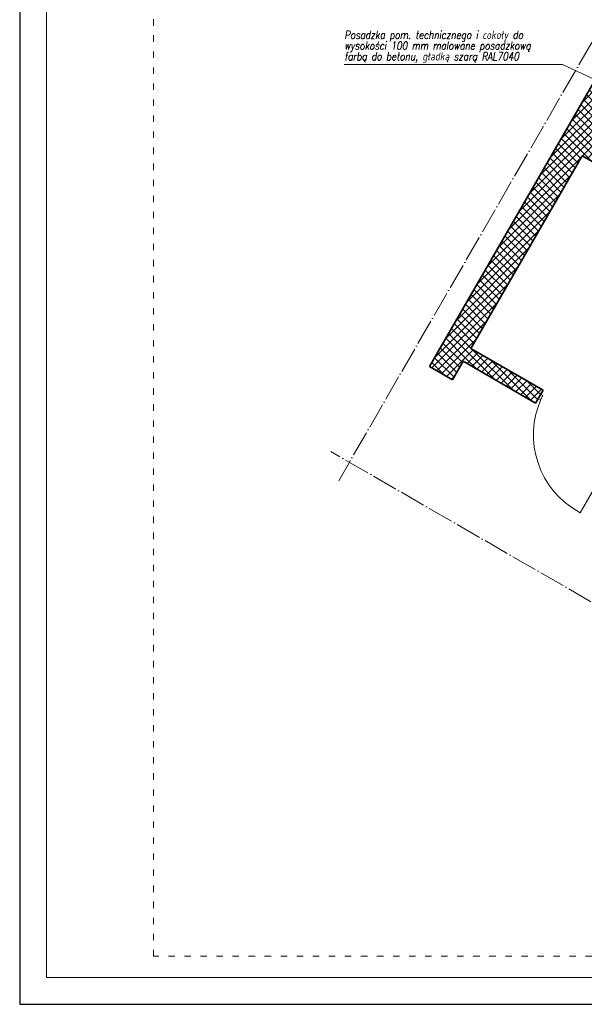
# Model space of a CAD drawing. Header units: millimetres. Extents: x 558 to 24471, y -5755 to 9551.
# Tile 1 of 37: x 22371 to 22899, y 8066 to 8987. Entities that reach past the tile are written whole.
import ezdxf
from ezdxf.enums import TextEntityAlignment as Align

# ---------------------------------------------------------------- set-up
doc = ezdxf.new("R2010")
doc.units = ezdxf.units.MM
doc.linetypes.add('ACAD_ISO03W100', pattern=[30, 12, -18])
doc.linetypes.add('ACAD_ISO04W100', pattern=[30, 24, -3, 0, -3])
for name, color, linetype, lineweight in [('K_Grube', 4, 'Continuous', 35), ('K_Kreskowanie', 8, 'Continuous', 5), ('K_Opis_zmienny', 2, 'Continuous', 13), ('K_Osie', 1, 'ACAD_ISO04W100', 5), ('K_Ramka', 7, 'Continuous', 18), ('K_Stolarka', 3, 'Continuous', 15)]:
    doc.layers.add(name, color=color, linetype=linetype, lineweight=lineweight)
doc.styles.add('Zwykły 50', font='romans.shx', dxfattribs={"width": 0.8, "oblique": 10, "height": 7.5})

msp = doc.modelspace()

# ---------------------------------------------------------------- hatches: boundary and pattern name
at = {"layer": 'K_Kreskowanie', "ltscale": 5}
h = msp.add_hatch(dxfattribs=at)
h.set_pattern_fill('ANSI37', color=256, scale=1.6)
h.set_pattern_definition([(45, (2962.861, -2454.189), (-3.5921024, 3.5921024), []), (135, (2962.861, -2454.189), (-3.5921024, -3.5921024), [])])
h.paths.add_polyline_path([(23249.479, 9166.202), (23216.57, 9185.202), (23289.57, 9311.641), (23322.479, 9292.641)])
h.paths.add_polyline_path([(23720.798, 9030.55), (23720.798, 8878.627), (23660.798, 8878.627), (23660.798, 9002.627), (23701.798, 9073.641), (23734.707, 9054.641)])
h.paths.add_polyline_path([(23006.193, 9098.817), (22754.193, 8662.34), (22775.843, 8649.84), (22896.843, 8859.418), (23147.991, 8714.418), (23160.491, 8736.069), (22909.343, 8881.069), (23027.843, 9086.317), (23176.8, 9000.317), (23194.3, 9030.628), (23176.979, 9040.628), (23204.479, 9088.259), (23171.57, 9107.259), (23144.07, 9059.628), (23006.372, 9139.128), (22988.872, 9108.817)])
h.paths.add_polyline_path([(23280.902, 8980.628), (23263.402, 8950.317), (23369.923, 8888.817), (23387.423, 8919.128)])
h.paths.add_polyline_path([(23190.802, 8718.569), (23160.491, 8736.069), (23147.991, 8714.418), (23178.302, 8696.918)])
h.paths.add_polyline_path([(23720.798, 8788.627), (23660.798, 8788.627), (23660.798, 8226.627), (23720.798, 8226.627)])
h = msp.add_hatch(dxfattribs=at)
h.set_pattern_fill('ANSI37', color=256, scale=1.6)
h.set_pattern_definition([(45, (2962.861, -2454.189), (-3.5921024, 3.5921024), []), (135, (2962.861, -2454.189), (-3.5921024, -3.5921024), [])])
h.paths.add_polyline_path([(22785.843, 8667.161), (22853.393, 8628.161), (22860.393, 8640.285), (22792.843, 8679.285), (22785.843, 8667.161)], is_closed=False)

# ---------------------------------------------------------------- linework, layer by layer
at = {"layer": 'Defpoints'}
msp.add_lwpolyline([(22371.174, 8065.976), (24471.174, 8065.976), (24471.174, 9550.976), (22371.174, 9550.976)], close=True, dxfattribs=at)
at = {"layer": 'K_Grube', "ltscale": 5}
for p, q in [((23006.193, 9098.817), (22754.193, 8662.34)), ((22896.843, 8859.418), (22792.843, 8679.285)), ((22896.843, 8859.418), (23178.302, 8696.918)), ((22792.843, 8679.285), (22860.393, 8640.285)), ((22785.843, 8667.161), (22775.843, 8649.84)), ((22785.843, 8667.161), (22853.393, 8628.161)), ((22775.843, 8649.84), (22754.193, 8662.34)), ((22860.393, 8640.285), (22853.393, 8628.161))]:
    msp.add_line(p, q, dxfattribs=at)
at = {"layer": 'K_Opis_zmienny'}
for p in [(22674.628, 8944.824), (22959.14, 8907.007)]:
    msp.add_line(p, (22878.608, 8944.824), dxfattribs=at)
at = {"layer": 'K_Opis_zmienny', "linetype": 'ACAD_ISO03W100', "ltscale": 0.5}
msp.add_lwpolyline([(22496.174, 9505.976), (24046.174, 9505.976), (24046.174, 8110.976), (22496.174, 8110.976), (22496.174, 9505.976)], dxfattribs=at)
at = {"layer": 'K_Osie'}
for p, q in [((23161.872, 9408.462), (22669.372, 8555.427)), ((23296.19, 8216.627), (22662.052, 8582.747))]:
    msp.add_line(p, q, dxfattribs=at)
at = {"layer": 'K_Ramka'}
msp.add_lwpolyline([(22396.174, 8090.976), (24446.174, 8090.976), (24446.174, 9525.976), (22396.174, 9525.976)], close=True, dxfattribs=at)
at = {"layer": 'K_Stolarka', "ltscale": 5}
for p, q in [((22858.143, 8636.388), (22855.643, 8632.058)), ((22858.143, 8636.388), (22860.308, 8635.138)), ((22855.643, 8632.058), (22857.808, 8630.808)), ((22860.308, 8635.138), (22857.808, 8630.808)), ((22932.597, 8590.515), (22895.097, 8525.563))]:
    msp.add_line(p, q, dxfattribs=at)
msp.add_arc((22933.983, 8598.361), 82.532, 155.205129, 241.890627, dxfattribs=at)

# ---------------------------------------------------------------- texts
at = {"layer": 'K_Opis_zmienny', "style": 'Zwykły 50', "oblique": 10, "width": 0.8}
for s, p in [('Posadzka pom. technicznego i cokoły do', (22674.628, 8972.324)), ('wysokości 100 mm malowane posadzkową', (22674.628, 8962.324)), ('farbą do betonu, gładką szarą RAL7040', (22674.628, 8952.324))]:
    msp.add_text(s, height=7.5, dxfattribs=at).set_placement(p, align=Align.MIDDLE_LEFT)

doc.saveas('drawing.dxf')
